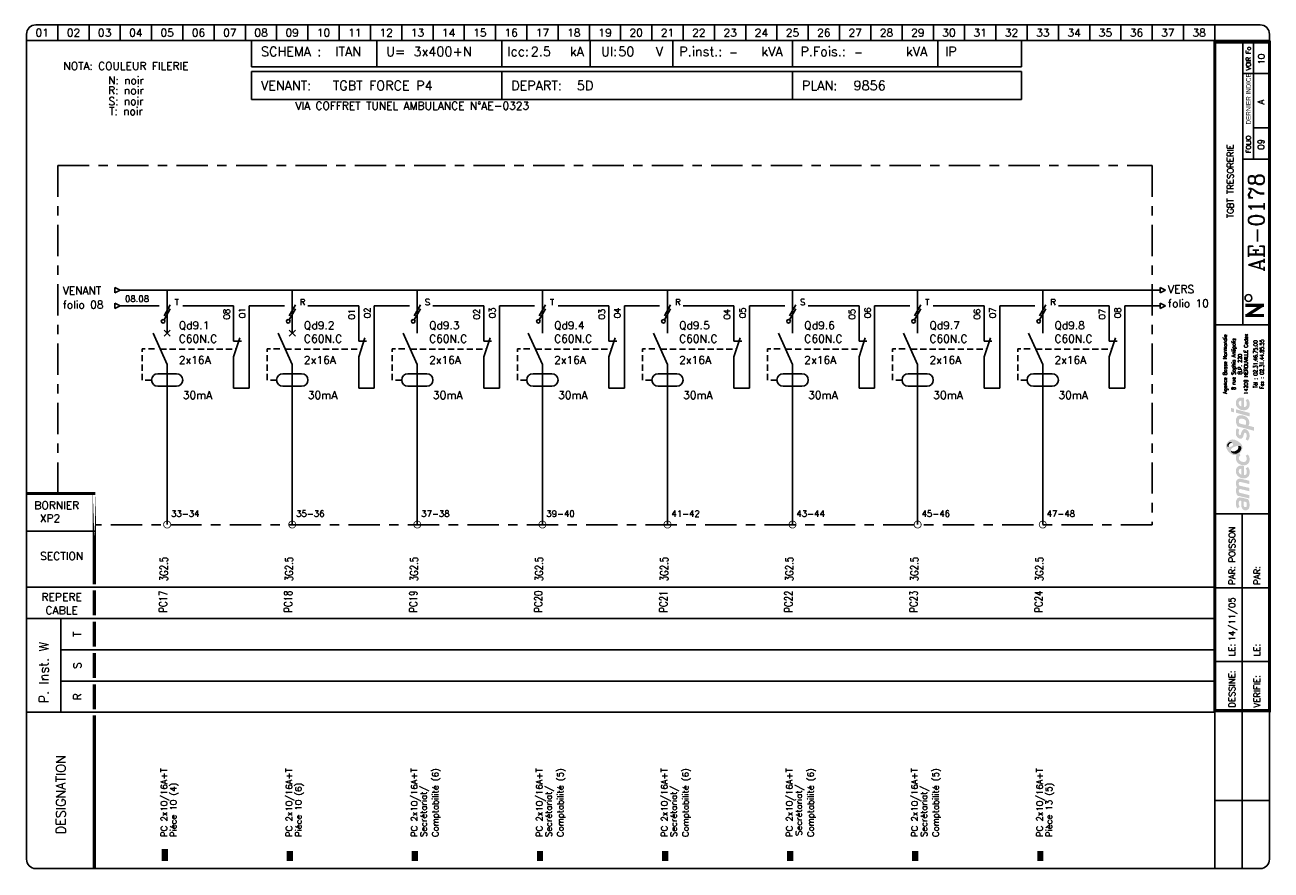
# Model space of a CAD drawing. Header units: millimetres. Extents: x 0 to 398, y -1 to 270.
import ezdxf
from ezdxf.enums import TextEntityAlignment as Align

# ---------------------------------------------------------------- set-up
doc = ezdxf.new("R2010")
doc.units = ezdxf.units.MM
doc.header["$LTSCALE"] = 20
doc.header["$MEASUREMENT"] = 0
doc.linetypes.add('AXES', pattern=[0.95, 0.5, -0.15, 0.15, -0.15])
doc.linetypes.add('DISCONTINU', pattern=[0.15, 0.1, -0.05])
for name, color, linetype in [('POINTILLE', 5, 'DISCONTINU'), ('TEXTE', 3, 'Continuous'), ('TRAIAXE', 6, 'AXES'), ('TRAIFIN', 1, 'Continuous'), ('TRAIGROS', 2, 'Continuous'), ('TRAIMOY', 4, 'Continuous')]:
    doc.layers.add(name, color=color, linetype=linetype)
doc.styles.add('ROMANC', font='romanc')
doc.styles.add('ROMANS8', font='ROMANS8.shx')
doc.styles.get("Standard").update_dxf_attribs({"font": 'simplex.shx'})
doc.styles.add('TEXTE', font='txt8', dxfattribs={"height": 2.5})
doc.styles.add('TXT', font='txt', dxfattribs={"width": 0.8})

# ---------------------------------------------------------------- blocks, each defined once
blk = doc.blocks.new('CART')
at = {"layer": 'TEXTE', "color": 7}
for p, q in [((72.02, 264.91), (72.02, 256.49)), ((112.02, 264.91), (112.02, 256.49)), ((152.02, 264.91), (152.02, 256.49)), ((180.26, 264.91), (180.26, 256.49)), ((206.73, 264.91), (206.73, 256.49)), ((244.98, 264.91), (244.98, 256.49)), ((291.46, 264.91), (291.46, 256.49)), ((318.22, 264.91), (318.22, 256.49)), ((318.22, 256.49), (72.02, 256.49)), ((72, 255), (318.25, 255)), ((72, 246), (72, 255)), ((152, 255), (152, 246)), ((245, 255), (245, 246)), ((318.25, 255), (318.25, 246)), ((318.25, 246), (72, 246)), ((11.02, 79.91), (11.02, 49.91))]:
    blk.add_line(p, q, dxfattribs=at)
at = {"layer": 'TEXTE', "color": 7, "const_width": 1}
for points in [[(395.77, 180.16), (389.77, 180.16)], [(390.27, 176.91), (395.27, 180.16)], [(395.77, 176.91), (389.77, 176.91)]]:
    blk.add_lwpolyline(points, dxfattribs=at)
at = {"layer": 'TEXTE', "color": 7}
blk.add_circle((390.78, 182.5), 1.08, dxfattribs=at)
at = {"layer": 'TRAIAXE', "color": 6}
for p, q in [((10.02, 224.91), (360.02, 224.91)), ((10.02, 119.91), (10.02, 224.91)), ((360.02, 224.91), (360.02, 109.91)), ((360.02, 109.91), (22.02, 109.91))]:
    blk.add_line(p, q, dxfattribs=at)
at = {"layer": 'TRAIFIN', "color": 7}
for p, q in [((10.02, 269.91), (10.02, 264.91)), ((20.02, 269.91), (20.02, 264.91)), ((30.02, 269.91), (30.02, 264.91)), ((40.02, 269.91), (40.02, 264.91)), ((50.02, 269.91), (50.02, 264.91)), ((60.02, 269.91), (60.02, 264.91)), ((70.02, 269.91), (70.02, 264.91)), ((80.02, 269.91), (80.02, 264.91)), ((90.02, 269.91), (90.02, 264.91)), ((100.02, 269.91), (100.02, 264.91)), ((110.02, 269.91), (110.02, 264.91)), ((120.02, 269.91), (120.02, 264.91)), ((130.02, 269.91), (130.02, 264.91)), ((140.02, 269.91), (140.02, 264.91)), ((150.02, 269.91), (150.02, 264.91)), ((160.02, 269.91), (160.02, 264.91)), ((170.02, 269.91), (170.02, 264.91)), ((180.02, 269.91), (180.02, 264.91)), ((190.02, 269.91), (190.02, 264.91)), ((200.02, 269.91), (200.02, 264.91)), ((210.02, 269.91), (210.02, 264.91)), ((220.02, 269.91), (220.02, 264.91)), ((230.02, 269.91), (230.02, 264.91)), ((240.02, 269.91), (240.02, 264.91)), ((250.02, 269.91), (250.02, 264.91)), ((260.02, 269.91), (260.02, 264.91)), ((270.02, 269.91), (270.02, 264.91)), ((280.02, 269.91), (280.02, 264.91)), ((290.02, 269.91), (290.02, 264.91)), ((300.02, 269.91), (300.02, 264.91)), ((310.02, 269.91), (310.02, 264.91)), ((320.02, 269.91), (320.02, 264.91)), ((330.02, 269.91), (330.02, 264.91)), ((340.02, 269.91), (340.02, 264.91)), ((350.02, 269.91), (350.02, 264.91)), ((360.02, 269.91), (360.02, 264.91)), ((370.02, 269.91), (370.02, 264.91)), ((380.02, 269.91), (380.02, 264.91)), ((392.43, 226.95), (392.43, 264.41)), ((392.43, 237), (396.98, 237))]:
    blk.add_line(p, q, dxfattribs=at)
at = {"layer": 'TRAIGROS', "color": 7}
for p, q in [((3.02, 269.91), (394.52, 269.91)), ((0.02, 266.91), (0.02, 264.91)), ((397.52, 264.91), (0.02, 264.91)), ((397.52, 264.91), (0.02, 264.91)), ((0.02, 264.91), (0.02, 2.91)), ((389.02, 173.91), (389.02, 264.41)), ((397.52, 266.91), (397.52, 264.91)), ((397.52, 2.91), (397.52, 264.91)), ((389.02, 254.41), (397.02, 254.41)), ((389.02, 226.92), (397.02, 226.92)), ((380.02, 173.91), (397.52, 173.91)), ((380.02, 113.43), (397.53, 113.43)), ((0.02, 107.91), (22.02, 107.91)), ((0.02, 89.91), (380.02, 89.91)), ((11.02, 79.91), (0.02, 79.91)), ((11.02, 79.91), (380.02, 79.91)), ((11.02, 69.91), (380.02, 69.91)), ((11.02, 59.91), (380.02, 59.91)), ((0.02, 49.91), (380.02, 49.91)), ((380.02, -0.12), (380.02, 50.43)), ((3.02, -0.09), (394.52, -0.09))]:
    blk.add_line(p, q, dxfattribs=at)
for points, const_width in [([(380.02, 264.41), (380.02, 50.43), (397.52, 50.43), (397.52, 264.41), (380.02, 264.41)], 1), ([(0.02, 119.91), (22.02, 119.91)], 1), ([(21.73, 88.91), (21.73, 80.91)], 1), ([(21.73, 78.91), (21.73, 70.91)], 1), ([(21.73, 68.91), (21.73, 60.91)], 1), ([(21.73, 58.91), (21.73, 50.91)], 1), ([(21.73, 48.91), (21.73, 43.38)], 1), ([(21.73, 43.38), (21.73, -0.09)], 1), ([(44.23, 6.14), (44.23, 2.27)], 2), ([(84.23, 5.5), (84.23, 2.27)], 2), ([(124.23, 5.5), (124.23, 2.27)], 2), ([(164.23, 5.5), (164.23, 2.27)], 2), ([(204.23, 5.5), (204.23, 2.27)], 2), ([(244.23, 5.5), (244.23, 2.27)], 2), ([(284.23, 5.5), (284.23, 2.27)], 2), ([(324.23, 5.5), (324.23, 2.27)], 2)]:
    blk.add_lwpolyline(points, dxfattribs=dict(at, const_width=const_width))
at = {"layer": 'TRAIGROS', "color": 7, "const_width": 1}
blk.add_lwpolyline([(21.73, 119.95), (21.73, 90.91)], close=True, dxfattribs=at)
at = {"layer": 'TRAIGROS', "color": 7}
for centre, start, end in [((3.02, 266.91), 90, 180), ((394.52, 266.91), 0, 90), ((3.02, 2.91), 180, 270), ((394.52, 2.91), 270, 0)]:
    blk.add_arc(centre, 3, start, end, dxfattribs=at)
at = {"layer": 'TRAIMOY', "color": 7}
for p, q in [((388.77, -0.1), (388.77, 113.43)), ((380.02, 89.73), (397.53, 89.73)), ((380.02, 66.18), (397.53, 66.18)), ((380.02, 21.66), (397.53, 21.66))]:
    blk.add_line(p, q, dxfattribs=at)
at = {"layer": 'TEXTE', "color": 7}
for s, p in [('01', (5.02, 267.41)), ('02', (15.02, 267.41)), ('03', (25.02, 267.41)), ('04', (35.02, 267.41)), ('05', (45.02, 267.41)), ('06', (55.02, 267.41)), ('07', (65.02, 267.41)), ('08', (75.02, 267.41)), ('09', (85.02, 267.41)), ('10', (95.02, 267.41)), ('11', (105.02, 267.41)), ('12', (115.02, 267.41)), ('13', (125.02, 267.41)), ('14', (135.02, 267.41)), ('15', (145.02, 267.41)), ('16', (155.02, 267.41)), ('17', (165.02, 267.41)), ('18', (175.02, 267.41)), ('19', (185.02, 267.41)), ('20', (195.02, 267.41)), ('21', (205.02, 267.41)), ('22', (215.02, 267.41)), ('23', (225.02, 267.41)), ('24', (235.02, 267.41)), ('25', (245.02, 267.41)), ('26', (255.02, 267.41)), ('27', (265.02, 267.41)), ('28', (275.02, 267.41)), ('29', (285.02, 267.41)), ('30', (295.02, 267.41)), ('31', (305.02, 267.41)), ('32', (315.02, 267.41)), ('33', (325.02, 267.41)), ('34', (335.02, 267.41)), ('35', (345.02, 267.41)), ('36', (355.02, 267.41)), ('37', (365.02, 267.41)), ('38', (375.02, 267.41))]:
    blk.add_text(s, height=2.5, dxfattribs=at).set_placement(p, align=Align.MIDDLE)
for s, height, p in [('kA', 3, (173.77, 259.91)), ('Ul:', 3, (183.77, 259.91)), ('P.inst.:', 3, (208.77, 259.91)), ('kVA', 3, (235.02, 259.91)), ('P.Fois.:', 3, (247.52, 259.91)), ('kVA', 3, (281.27, 259.91)), ('SCHEMA :', 3, (75.02, 259.91)), ('U=', 3, (115.02, 259.91)), ('Icc:', 3, (153.77, 259.91)), ('V', 3, (201.27, 259.91)), ('IP', 3, (293.77, 259.91)), ('VENANT:', 3, (75, 249)), ('DEPART:', 3, (155, 249)), ('PLAN:', 3, (248, 249)), ('BORNIER', 2.5, (2.52, 114.91))]:
    blk.add_text(s, height=height, dxfattribs=at).set_placement(p)
at = {"layer": 'TEXTE', "color": 7, "width": 0.867769}
blk.add_text('VOIR Fo', height=1.5, rotation=90, dxfattribs=at).set_placement((391.52, 255.41), (391.52, 262.91), align=Align.FIT)
at = {"layer": 'TEXTE', "color": 7, "style": 'TXT', "width": 0.8}
blk.add_text('DERNIER INDICE', height=1.5, rotation=90, dxfattribs=at).set_placement((391.52, 238.03))
at = {"layer": 'TEXTE', "color": 7}
for s, height, p in [('FOLIO', 1.5, (391.52, 231.67)), ('T', 2.5, (17.52, 74.91)), ('S', 2.5, (17.52, 64.91)), ('R', 2.5, (17.52, 54.91))]:
    blk.add_text(s, height=height, rotation=90, dxfattribs=at).set_placement(p, align=Align.CENTER)
for s, p in [('SECTION', (11.27, 98.66)), ('REPERE', (11.27, 85.59)), ('CABLE', (11.27, 81.3))]:
    blk.add_text(s, height=2.5, dxfattribs=at).set_placement(p, align=Align.CENTER)
for s, height, p in [('PAR:', 2, (386.53, 90.73)), ('PAR:', 2, (394.53, 90.73)), ('P. Inst. W', 3, (7.05, 52.81)), ('LE:', 2, (386.53, 67.86)), ('LE:', 2, (394.53, 67.86)), ('DESSINE:', 2, (386.53, 51.43)), ('VERIFIE:', 2, (394.53, 51.43)), ('DESIGNATION', 3, (12.52, 10.91))]:
    blk.add_text(s, height=height, rotation=90, dxfattribs=at).set_placement(p)
at = {"layer": 'TEXTE', "color": 4, "style": 'ROMANC'}
for tag, height, p in [('FOLIO_SUIVANT', 2, (395.92, 258.95)), ('INDICE', 2, (395.81, 245.26)), ('FOLIO', 2, (395.81, 231.67)), ('NUMERO', 5, (395.81, 206.7))]:
    blk.add_attdef(tag, text='', height=height, rotation=90, dxfattribs=at).set_placement(p, align=Align.CENTER)
for tag, p, height in [('REGIME_DE_NEUTRE', (98.77, 259.91), 3), ('TENSION', (123.77, 259.91), 3), ('ICC', (161.27, 259.91), 3), ('UI', (189.27, 259.91), 3), ('P_INSTAL', (224.73, 259.91), 2.5), ('PUISSSANCE_DE_FOISO', (264.73, 259.91), 2.5), ('VENANT_DE', (98, 249), 3), ('DEPART', (176, 249), 3), ('PLAN', (264.5, 249), 3)]:
    blk.add_attdef(tag, p, '', height=height, dxfattribs=at)
blk.add_attdef('INTITULE_DU_PLAN', text='', height=2, rotation=90, dxfattribs=at).set_placement((385.02, 219.91), align=Align.MIDDLE)
for tag, p in [('DESSINATEUR', (386.55, 97.87)), ('DATE', (386.53, 72.67))]:
    blk.add_attdef(tag, p, '', height=2, rotation=90, dxfattribs=at)
blk = doc.blocks.new('JC')
at = {"layer": 'TEXTE'}
for s, p in [('NOTA: COULEUR FILERIE', (10.73, 20.01)), ('N: noir', (10.73, 15.46)), ('R: noir', (10.73, 12.25)), ('S: noir', (10.73, 8.81)), ('T: noir', (10.73, 5.6))]:
    blk.add_text(s, height=2.5, dxfattribs=at).set_placement(p, align=Align.MIDDLE)
blk = doc.blocks.new('LOGO')
h = blk.add_hatch(color=187)
h.paths.add_polyline_path([(0.27, -25.15), (-0.26, -25.03), (-0.61, -25.01), (-0.96, -25.01), (-1.3, -25.15), (-1.56, -25.39), (-1.76, -25.66), (-1.92, -26.06), (-2.01, -26.61), (-2, -27.13), (-1.95, -27.54), (-1.82, -27.98), (-1.59, -28.49), (-0.78, -28.03), (-0.88, -27.84), (-0.99, -27.58), (-1.06, -27.27), (-1.09, -26.94), (-1.07, -26.65), (-1.03, -26.36), (-0.9, -26.15), (-0.74, -26.05), (-0.59, -26.04), (-0.23, -26.1), (-0.26, -26.47), (-0.29, -26.77), (-0.31, -27.1), (-0.31, -27.41), (-0.26, -27.77), (-0.19, -28.1), (-0.05, -28.44), (0.2, -28.78), (0.48, -28.98), (0.87, -29.11), (1.22, -29.1), (1.58, -29.04), (1.84, -28.87), (2.14, -28.53), (2.3, -28.16), (2.37, -27.71), (2.36, -27.1), (2.28, -26.51), (2.08, -25.89), (1.89, -25.54), (0.84, -25.3)])
h.paths.add_polyline_path([(0.54, -26.31), (1.32, -26.47), (1.41, -26.69), (1.48, -27.01), (1.49, -27.42), (1.48, -27.74), (1.4, -27.9), (1.29, -28.03), (1.14, -28.09), (0.96, -28.1), (0.81, -28.07), (0.69, -27.97), (0.6, -27.85), (0.54, -27.71), (0.5, -27.54), (0.49, -27.3), (0.49, -27.06), (0.5, -26.59)], flags=16)
h.paths.add_polyline_path([(-0.88, -23.47), (-0.97, -23.29), (-1.06, -23.08), (-1.08, -22.86), (-1.05, -22.63), (-0.97, -22.45), (-0.79, -22.36), (-0.5, -22.33), (2.29, -23.01), (2.29, -21.94), (-0.8, -21.24), (-0.96, -21.08), (-1.06, -20.77), (-1.1, -20.45), (-1, -20.2), (-0.87, -20.11), (-0.7, -20.03), (-0.48, -20.05), (2.29, -20.7), (2.29, -19.65), (-0.36, -19.01), (-0.65, -19), (-1.01, -19.01), (-1.3, -19.12), (-1.55, -19.28), (-1.77, -19.54), (-1.9, -19.8), (-1.98, -20), (-2.02, -20.38), (-2.01, -20.76), (-1.91, -21.13), (-1.79, -21.45), (-1.64, -21.71), (-1.75, -21.83), (-1.89, -22.08), (-1.98, -22.36), (-2.01, -22.66), (-2.01, -23), (-1.95, -23.36), (-1.85, -23.71), (-1.69, -24.08), (-1.5, -24.43), (2.29, -25.32), (2.29, -24.26)])
h.paths.add_polyline_path([(-0.19, -14.81), (-0.51, -14.81), (-0.91, -14.88), (-1.19, -15), (-1.42, -15.16), (-1.64, -15.38), (-1.83, -15.67), (-1.95, -15.97), (-2, -16.26), (-2.02, -16.52), (-2.01, -16.84), (-1.96, -17.15), (-1.84, -17.46), (-1.65, -17.81), (-1.41, -18.09), (-1.14, -18.33), (-0.89, -18.51), (-0.59, -18.68), (-0.17, -18.82), (0.24, -18.89), (0.59, -18.91), (0.98, -18.88), (1.37, -18.75), (1.77, -18.51), (2.17, -18.06), (2.33, -17.58), (2.38, -17.11), (2.38, -16.56), (2.33, -16.15), (2.2, -15.79), (2.03, -15.5), (1.82, -15.25), (1.14, -15.68), (1.3, -15.94), (1.42, -16.3), (1.49, -16.68), (1.49, -16.99), (1.43, -17.33), (1.23, -17.63), (0.99, -17.81), (0.79, -17.86), (0.6, -17.84), (0.6, -14.97), (0.23, -14.85)])
h.paths.add_polyline_path([(-0.26, -17.69), (-0.43, -17.64), (-0.58, -17.55), (-0.76, -17.39), (-0.9, -17.24), (-1.01, -17.02), (-1.06, -16.86), (-1.08, -16.63), (-1.06, -16.36), (-0.96, -16.16), (-0.83, -15.98), (-0.62, -15.87), (-0.44, -15.83), (-0.26, -15.83)], flags=16)
h.paths.add_polyline_path([(-0.09, -13.56), (-0.44, -13.4), (-0.74, -13.16), (-0.95, -12.9), (-1.04, -12.61), (-1.08, -12.36), (-1.02, -12.05), (-0.89, -11.83), (-0.73, -11.69), (-0.61, -11.61), (-0.5, -11.55), (-0.88, -10.89), (-1.08, -11.04), (-1.32, -11.18), (-1.51, -11.28), (-1.78, -11.38), (-1.87, -11.55), (-1.97, -11.89), (-2.01, -12.3), (-1.98, -12.76), (-1.82, -13.35), (-1.54, -13.76), (-1.25, -14.08), (-0.85, -14.34), (-0.48, -14.51), (-0.05, -14.65), (0.44, -14.71), (0.94, -14.69), (1.47, -14.5), (1.83, -14.25), (2.09, -13.94), (2.26, -13.6), (2.36, -13.21), (2.39, -12.82), (2.37, -12.43), (2.27, -11.98), (2.07, -11.58), (1.82, -11.23), (1.12, -11.67), (1.29, -11.95), (1.43, -12.27), (1.45, -12.61), (1.43, -12.96), (1.23, -13.36), (0.95, -13.57), (0.61, -13.63), (0.31, -13.63)])
h.paths.add_polyline_path([(1.25, -3.19), (0.94, -3.13), (0.59, -3.14), (0.32, -3.25), (0.1, -3.49), (-0.12, -3.81), (-0.25, -4.17), (-0.38, -4.62), (-0.46, -4.92), (-0.59, -5.03), (-0.74, -5.08), (-0.86, -5.03), (-0.96, -4.94), (-1.06, -4.74), (-1.12, -4.53), (-1.11, -4.23), (-1.07, -3.86), (-1.01, -3.51), (-0.93, -3.23), (-1.72, -2.85), (-1.84, -3.12), (-1.93, -3.4), (-1.97, -3.68), (-2, -3.98), (-2.02, -4.32), (-2, -4.65), (-1.94, -5.01), (-1.8, -5.31), (-1.64, -5.58), (-1.4, -5.84), (-1.11, -6.04), (-0.85, -6.17), (-0.56, -6.2), (-0.24, -6.15), (0.01, -5.99), (0.18, -5.81), (0.32, -5.51), (0.41, -5.18), (0.51, -4.86), (0.57, -4.63), (0.67, -4.45), (0.78, -4.33), (0.97, -4.29), (1.15, -4.35), (1.3, -4.55), (1.41, -4.85), (1.44, -5.24), (1.41, -5.62), (1.33, -5.91), (1.23, -6.15), (1.09, -6.39), (1.78, -6.81), (1.86, -6.74), (1.97, -6.61), (2.14, -6.32), (2.27, -6), (2.36, -5.62), (2.37, -5.24), (2.35, -4.86), (2.3, -4.52), (2.19, -4.21), (2.03, -3.92), (1.85, -3.65), (1.57, -3.35)])
h.paths.add_polyline_path([(1.14, 0.91), (0.82, 1.08), (0.5, 1.2), (0.1, 1.27), (-0.26, 1.3), (-0.73, 1.29), (-1.12, 1.19), (-1.38, 1.04), (-1.61, 0.8), (-1.77, 0.55), (-1.89, 0.33), (-1.98, 0.01), (-2.01, -0.32), (-1.99, -0.65), (-1.95, -1.02), (-1.88, -1.34), (-1.76, -1.63), (-1.63, -1.96), (-1.52, -2.24), (3.84, -3.66), (3.84, -2.51), (1.96, -2.01), (2.11, -1.85), (2.24, -1.56), (2.27, -1.32), (2.29, -1.04), (2.27, -0.75), (2.21, -0.44), (2.07, -0.1), (1.9, 0.2), (1.71, 0.44), (1.43, 0.71)])
h.paths.add_polyline_path([(0.98, -1.77), (-0.92, -1.28), (-0.98, -1.1), (-1.05, -0.84), (-1.07, -0.56), (-1.04, -0.29), (-0.94, -0.06), (-0.77, 0.11), (-0.53, 0.2), (-0.24, 0.22), (0.04, 0.2), (0.35, 0.13), (0.58, 0.05), (0.81, -0.07), (1.02, -0.24), (1.19, -0.46), (1.27, -0.68), (1.28, -0.93), (1.28, -1.16), (1.24, -1.43), (1.15, -1.61)], flags=16)
h.paths.add_polyline_path([(-1.97, 3.22), (-1.97, 2.11), (2.35, 0.95), (2.35, 2.06)])
h.paths.add_polyline_path([(-3.55, 3.65), (-3.55, 2.48), (-2.65, 2.25), (-2.65, 3.43)])
h.paths.add_polyline_path([(-0.19, 6.99), (-0.51, 6.99), (-0.91, 6.92), (-1.19, 6.81), (-1.42, 6.64), (-1.64, 6.43), (-1.83, 6.14), (-1.95, 5.83), (-2, 5.54), (-2.02, 5.28), (-2.01, 4.96), (-1.96, 4.66), (-1.84, 4.34), (-1.65, 4), (-1.41, 3.71), (-1.14, 3.48), (-0.89, 3.29), (-0.59, 3.12), (-0.17, 2.98), (0.24, 2.92), (0.59, 2.89), (0.98, 2.93), (1.37, 3.06), (1.77, 3.29), (2.17, 3.75), (2.33, 4.22), (2.38, 4.7), (2.38, 5.24), (2.33, 5.65), (2.2, 6.02), (2.03, 6.3), (1.82, 6.56), (1.14, 6.13), (1.3, 5.87), (1.42, 5.5), (1.49, 5.12), (1.49, 4.82), (1.43, 4.47), (1.23, 4.17), (0.99, 4), (0.79, 3.94), (0.6, 3.96), (0.6, 6.83), (0.23, 6.96)])
h.paths.add_polyline_path([(-0.26, 4.11), (-0.43, 4.16), (-0.58, 4.26), (-0.76, 4.42), (-0.9, 4.56), (-1.01, 4.78), (-1.06, 4.95), (-1.08, 5.17), (-1.06, 5.44), (-0.96, 5.64), (-0.83, 5.82), (-0.62, 5.93), (-0.44, 5.97), (-0.26, 5.97)], flags=16)
h = blk.add_hatch(color=135)
h.paths.add_polyline_path([(-2.62, -6.48), (-2.99, -6.44), (-3.33, -6.46), (-3.66, -6.54), (-3.9, -6.66), (-4.19, -6.88), (-4.48, -7.12), (-4.72, -7.4), (-4.9, -7.71), (-5.08, -8.08), (-5.15, -8.51), (-5.14, -8.84), (-5.03, -9.22), (-4.88, -9.56), (-4.68, -9.88), (-4.46, -10.22), (-4.19, -10.51), (-3.87, -10.81), (-3.57, -11.02), (-3.23, -11.21), (-2.91, -11.36), (-2.54, -11.44), (-2.16, -11.45), (-1.78, -11.38), (-1.51, -11.28), (-1.32, -11.18), (-1.08, -11.04), (-0.88, -10.89), (-0.73, -10.77), (-0.54, -10.54), (-0.29, -10.22), (-0.06, -9.77), (0.06, -9.2), (0.05, -8.64), (-0.11, -8.22), (-0.36, -7.85), (-0.69, -7.52), (-1.07, -7.21), (-1.43, -6.95), (-1.9, -6.73), (-2.27, -6.57)])
h.paths.add_polyline_path([(-2.94, -7.94), (-2.93, -8.06), (-2.93, -8.18), (-2.98, -8.34), (-3.08, -8.43), (-3.22, -8.54), (-3.43, -8.66), (-3.65, -8.75), (-3.89, -8.84), (-4.16, -8.87), (-4.34, -8.85), (-4.5, -8.82), (-4.67, -8.73), (-4.76, -8.58), (-4.8, -8.43), (-4.79, -8.24), (-4.75, -8.06), (-4.69, -7.92), (-4.59, -7.78), (-4.48, -7.64), (-4.34, -7.51), (-4.19, -7.41), (-4, -7.31), (-3.79, -7.28), (-3.58, -7.31), (-3.42, -7.38), (-3.25, -7.49), (-3.12, -7.62), (-3.02, -7.79)], flags=16)
h.paths.add_polyline_path([(-1.84, -8.57), (-1.32, -8.49), (-1.12, -8.49), (-0.87, -8.49), (-0.65, -8.57), (-0.45, -8.72), (-0.32, -8.9), (-0.26, -9.1), (-0.28, -9.35), (-0.35, -9.63), (-0.51, -9.97), (-0.73, -10.32), (-1.02, -10.58), (-1.39, -10.82), (-1.78, -10.98), (-2.23, -11.04), (-2.55, -11.01), (-2.82, -10.95), (-3.16, -10.77), (-3.4, -10.52), (-3.53, -10.28), (-3.6, -10.02), (-3.6, -9.73), (-3.5, -9.48), (-3.31, -9.23), (-3, -9.04), (-2.68, -8.88), (-2.26, -8.71)], flags=16)
h = blk.add_hatch(color=253)
h.paths.add_polyline_path([(-4, -7.31), (-4.19, -7.41), (-4.34, -7.51), (-4.48, -7.64), (-4.59, -7.78), (-4.69, -7.92), (-4.75, -8.06), (-4.79, -8.24), (-4.8, -8.43), (-4.76, -8.58), (-4.67, -8.73), (-4.5, -8.82), (-4.34, -8.85), (-4.36, -8.64), (-4.33, -8.43), (-4.27, -8.21), (-4.19, -8.05), (-4.09, -7.91), (-3.95, -7.79), (-3.82, -7.69), (-3.65, -7.62), (-3.47, -7.58), (-3.28, -7.58), (-3.12, -7.62), (-3.25, -7.49), (-3.42, -7.38), (-3.58, -7.31), (-3.79, -7.28)])
h.paths.add_polyline_path([(-0.87, -8.49), (-1.12, -8.49), (-1.32, -8.49), (-1.27, -8.65), (-1.22, -8.89), (-1.24, -9.17), (-1.31, -9.4), (-1.45, -9.63), (-1.67, -9.84), (-1.91, -10), (-2.2, -10.15), (-2.48, -10.22), (-2.71, -10.25), (-2.97, -10.24), (-3.22, -10.21), (-3.44, -10.12), (-3.6, -10.02), (-3.53, -10.28), (-3.4, -10.52), (-3.16, -10.77), (-2.82, -10.95), (-2.55, -11.01), (-2.23, -11.04), (-1.78, -10.98), (-1.39, -10.82), (-1.02, -10.58), (-0.73, -10.32), (-0.51, -9.97), (-0.35, -9.63), (-0.28, -9.35), (-0.26, -9.1), (-0.32, -8.9), (-0.45, -8.72), (-0.65, -8.57)])
at = {"color": 7, "style": 'ROMANS8', "width": 0.8}
for s, height, p in [('Agence Basse Normandie', 1.2384, (-4.85, 17.68)), ('8 rue Sophia Antipolis', 1.2384, (-2.12, 17.68)), ('14209 HEROUVILLE Cedex', 1.2384, (1.84, 17.68)), ('B.P. 220', 1.238, (-0.08, 17.68)), ('Tél : 02.31.46.75.00', 1.2384, (4.88, 17.68)), ('Fax : 02.31.44.85.55', 1.2384, (6.91, 17.68))]:
    blk.add_text(s, height=height, rotation=90, dxfattribs=at).set_placement(p, align=Align.CENTER)
blk = doc.blocks.new('U100')
at = {"layer": 'TRAIFIN'}
for p, q in [((1.11, 2.62), (-0.89, -0.88)), ((-0.89, -2.13), (1.11, 1.37))]:
    blk.add_line(p, q, dxfattribs=at)
blk.add_circle((-1.18, -2.64), 0.585, dxfattribs=at)
blk = doc.blocks.new('R12')
at = {"layer": 'TRAIFIN'}
blk.add_line((0, 0), (0, 10), dxfattribs=at)
at = {"layer": 'TRAIGROS'}
for p, q in [((2, 16), (0, 10)), ((0, 15), (2.5, 15))]:
    blk.add_line(p, q, dxfattribs=at)
blk = doc.blocks.new('U75')
at = {"layer": 'TRAIFIN', "const_width": 0.25}
blk.add_lwpolyline([(-1.125, 0, 1), (1.125, 0, 1)], format="xyb", close=True, dxfattribs=at)

msp = doc.modelspace()

# ---------------------------------------------------------------- linework, layer by layer
for p, q in [((28.22, 185.89), (30, 185)), ((28.22, 185.89), (28.22, 184.11)), ((28.22, 184.11), (30, 185)), ((362.5, 185.89), (364.28, 185)), ((362.5, 185.89), (362.5, 184.11)), ((362.5, 184.11), (364.28, 185)), ((28.22, 180.89), (30, 180)), ((28.22, 180.89), (28.22, 179.11)), ((28.22, 179.11), (30, 180)), ((362.5, 180.89), (364.28, 180)), ((362.5, 180.89), (362.5, 179.11)), ((362.5, 179.11), (364.28, 180))]:
    msp.add_line(p, q)
at = {"layer": 'POINTILLE'}
for p, q in [((42.8, 166.14), (67.06, 166.14)), ((82.8, 166.14), (107.06, 166.14)), ((122.8, 166.14), (147.06, 166.14)), ((162.8, 166.14), (187.06, 166.14)), ((202.8, 166.14), (227.06, 166.14)), ((242.8, 166.14), (267.06, 166.14)), ((282.8, 166.14), (307.06, 166.14)), ((322.8, 166.14), (347.06, 166.14))]:
    msp.add_line(p, q, dxfattribs=at)
at = {"layer": 'POINTILLE', "flags": 128}
for points in [[(40, 156.25), (37, 156.25), (37, 166.25), (42, 166.25)], [(80, 156.25), (77, 156.25), (77, 166.25), (82, 166.25)], [(120, 156.25), (117, 156.25), (117, 166.25), (122, 166.25)], [(160, 156.25), (157, 156.25), (157, 166.25), (162, 166.25)], [(200, 156.25), (197, 156.25), (197, 166.25), (202, 166.25)], [(240, 156.25), (237, 156.25), (237, 166.25), (242, 166.25)], [(280, 156.25), (277, 156.25), (277, 166.25), (282, 166.25)], [(320, 156.25), (317, 156.25), (317, 166.25), (322, 166.25)]]:
    msp.add_lwpolyline(points, dxfattribs=at)
at = {"layer": 'TRAIFIN'}
for p, q in [((66.25, 168.71), (66.25, 180)), ((71.25, 153.64), (71.25, 180)), ((106.25, 168.71), (106.25, 180)), ((111.25, 153.64), (111.25, 180)), ((146.25, 168.71), (146.25, 180)), ((151.25, 153.64), (151.25, 180)), ((186.25, 168.71), (186.25, 180)), ((191.25, 153.64), (191.25, 180)), ((226.25, 168.71), (226.25, 180)), ((231.25, 153.64), (231.25, 180)), ((266.25, 168.71), (266.25, 180)), ((271.25, 153.64), (271.25, 180)), ((306.25, 168.71), (306.25, 180)), ((311.25, 153.64), (311.25, 180)), ((346.25, 168.71), (346.25, 180)), ((351.25, 153.64), (351.25, 180)), ((66.25, 153.71), (66.25, 153.64)), ((66.25, 153.64), (71.25, 153.64)), ((106.25, 153.71), (106.25, 153.64)), ((106.25, 153.64), (111.25, 153.64)), ((146.25, 153.71), (146.25, 153.64)), ((146.25, 153.64), (151.25, 153.64)), ((186.25, 153.71), (186.25, 153.64)), ((186.25, 153.64), (191.25, 153.64)), ((226.25, 153.71), (226.25, 153.64)), ((226.25, 153.64), (231.25, 153.64)), ((266.25, 153.71), (266.25, 153.64)), ((266.25, 153.64), (271.25, 153.64)), ((306.25, 153.71), (306.25, 153.64)), ((306.25, 153.64), (311.25, 153.64)), ((346.25, 153.71), (346.25, 153.64)), ((346.25, 153.64), (351.25, 153.64))]:
    msp.add_line(p, q, dxfattribs=at)
for points in [[(30, 180), (42.5, 180)], [(50, 180), (66.25, 180)], [(50, 180), (66.25, 180)], [(71.25, 180), (82.5, 180)], [(90, 180), (106.25, 180)], [(111.25, 180), (122.5, 180)], [(130, 180), (146.25, 180)], [(151.25, 180), (162.5, 180)], [(170, 180), (186.25, 180)], [(191.25, 180), (202.5, 180)], [(210, 180), (226.25, 180)], [(231.25, 180), (242.5, 180)], [(250, 180), (266.25, 180)], [(271.25, 180), (282.5, 180)], [(290, 180), (306.25, 180)], [(311.25, 180), (322.5, 180)], [(330, 180), (346.25, 180)], [(351.25, 180), (362.5, 180)]]:
    msp.add_lwpolyline(points, dxfattribs=at)
at = {"layer": 'TRAIGROS'}
for p, q in [((362.5, 185), (30, 185)), ((44, 170.25), (46, 172.25)), ((44, 172.25), (46, 170.25)), ((84, 172.25), (86, 170.25)), ((84, 170.25), (86, 172.25)), ((40.5, 171.25), (45, 161.25)), ((80.5, 171.25), (85, 161.25)), ((120.5, 171.25), (125, 161.25)), ((160.5, 171.25), (165, 161.25)), ((200.5, 171.25), (205, 161.25)), ((240.5, 171.25), (245, 161.25)), ((280.5, 171.25), (285, 161.25)), ((320.5, 171.25), (325, 161.25)), ((42, 158.25), (48, 158.25)), ((82, 158.25), (88, 158.25)), ((122, 158.25), (128, 158.25)), ((162, 158.25), (168, 158.25)), ((202, 158.25), (208, 158.25)), ((242, 158.25), (248, 158.25)), ((282, 158.25), (288, 158.25)), ((322, 158.25), (328, 158.25)), ((48, 154.25), (42, 154.25)), ((88, 154.25), (82, 154.25)), ((128, 154.25), (122, 154.25)), ((168, 154.25), (162, 154.25)), ((208, 154.25), (202, 154.25)), ((248, 154.25), (242, 154.25)), ((288, 154.25), (282, 154.25)), ((328, 154.25), (322, 154.25))]:
    msp.add_line(p, q, dxfattribs=at)
for centre, start, end in [((42, 156.25), 90, 270), ((48, 156.25), 270, 90), ((82, 156.25), 90, 270), ((88, 156.25), 270, 90), ((122, 156.25), 90, 270), ((128, 156.25), 270, 90), ((162, 156.25), 90, 270), ((168, 156.25), 270, 90), ((202, 156.25), 90, 270), ((208, 156.25), 270, 90), ((242, 156.25), 90, 270), ((248, 156.25), 270, 90), ((282, 156.25), 90, 270), ((288, 156.25), 270, 90), ((322, 156.25), 90, 270), ((328, 156.25), 270, 90)]:
    msp.add_arc(centre, 2, start, end, dxfattribs=at)
at = {"layer": 'TRAIMOY'}
for p, q in [((45, 185), (45, 171.25)), ((85, 185), (85, 171.25)), ((125, 185), (125, 171.25)), ((165, 185), (165, 171.25)), ((205, 185), (205, 171.25)), ((245, 185), (245, 171.25)), ((285, 185), (285, 171.25)), ((325, 185), (325, 171.25)), ((45, 161.25), (45, 110)), ((85, 161.25), (85, 110)), ((125, 161.25), (125, 110)), ((165, 161.25), (165, 110)), ((205, 161.25), (205, 110)), ((245, 161.25), (245, 110)), ((285, 161.25), (285, 110)), ((325, 161.25), (325, 110))]:
    msp.add_line(p, q, dxfattribs=at)

# ---------------------------------------------------------------- block references
msp.add_blockref('CART', (0, 0)).add_auto_attribs({'INTITULE_DU_PLAN': 'TGBT TRESORERIE', 'NUMERO': 'AE-0178', 'FOLIO': '09', 'INDICE': 'A', 'FOLIO_SUIVANT': '10', 'REGIME_DE_NEUTRE': 'ITAN', 'TENSION': '3x400+N', 'ICC': '2.5', 'UI': '50', 'P_INSTAL': '-', 'PUISSSANCE_DE_FOISO': '-', 'VENANT_DE': 'TGBT FORCE P4', 'DEPART': '5D', 'PLAN': '9856', 'DATE': '14/11/05', 'DESSINATEUR': 'POISSON'})
for name, p in [('JC', (21.1, 236.75)), ('LOGO', (388.77, 143.67))]:
    msp.add_blockref(name, p)
at = {"layer": 'TEXTE'}
for p in [(66.25, 153.71), (106.25, 153.71), (146.25, 153.71), (186.25, 153.71), (226.25, 153.71), (266.25, 153.71), (306.25, 153.71), (346.25, 153.71)]:
    msp.add_blockref('R12', p, dxfattribs=at)
at = {"layer": 'TRAIFIN'}
for p in [(45, 110), (85, 110), (125, 110), (165, 110), (205, 110), (245, 110), (285, 110), (325, 110)]:
    msp.add_blockref('U75', p, dxfattribs=at)
at = {"layer": 'TRAIMOY'}
for p in [(44.89, 177.68), (84.89, 177.68), (124.89, 177.68), (164.89, 177.68), (204.89, 177.68), (244.89, 177.68), (284.89, 177.68), (324.89, 177.68)]:
    msp.add_blockref('U100', p, dxfattribs=at)

# ---------------------------------------------------------------- texts
at = {"layer": 'TEXTE'}
for s, height, p in [('VENANT', 2.5, (11.6, 183.64)), ('VERS', 2.5, (365.05, 184.08)), ('folio 08', 2.5, (11.6, 179.12)), ('T', 2, (47.39, 180.18)), ('R', 2, (87.39, 180.18)), ('S', 2, (127.39, 180.18)), ('T', 2, (167.39, 180.18)), ('R', 2, (207.39, 180.18)), ('S', 2, (247.39, 180.18)), ('T', 2, (287.39, 180.18)), ('R', 2, (327.39, 180.18)), ('folio 10', 2.5, (365.05, 179.55)), ('Qd9.1', 2.5, (48.75, 172.5)), ('Qd9.2', 2.5, (88.75, 172.5)), ('Qd9.3', 2.5, (128.75, 172.5)), ('Qd9.4', 2.5, (168.75, 172.5)), ('Qd9.5', 2.5, (208.75, 172.5)), ('Qd9.6', 2.5, (248.75, 172.5)), ('Qd9.7', 2.5, (288.75, 172.5)), ('Qd9.8', 2.5, (328.75, 172.5)), ('C60N.C', 2.5, (48.75, 168.21)), ('C60N.C', 2.5, (88.75, 168.21)), ('C60N.C', 2.5, (128.75, 168.21)), ('C60N.C', 2.5, (168.75, 168.21)), ('C60N.C', 2.5, (208.75, 168.21)), ('C60N.C', 2.5, (248.75, 168.21)), ('C60N.C', 2.5, (288.75, 168.21)), ('C60N.C', 2.5, (328.75, 168.21)), ('2x16A', 2.5, (48.75, 161.43)), ('2x16A', 2.5, (88.75, 161.43)), ('2x16A', 2.5, (128.75, 161.43)), ('2x16A', 2.5, (168.75, 161.43)), ('2x16A', 2.5, (208.75, 161.43)), ('2x16A', 2.5, (248.75, 161.43)), ('2x16A', 2.5, (288.75, 161.43)), ('2x16A', 2.5, (328.75, 161.43)), ('30mA', 2.5, (50, 150.18)), ('30mA', 2.5, (90, 150.18)), ('30mA', 2.5, (130, 150.18)), ('30mA', 2.5, (170, 150.18)), ('30mA', 2.5, (210, 150.18)), ('30mA', 2.5, (250, 150.18)), ('30mA', 2.5, (290, 150.18)), ('30mA', 2.5, (330, 150.18)), ('33-34', 2, (46.25, 112.5)), ('35-36', 2, (86.25, 112.5)), ('37-38', 2, (126.25, 112.5)), ('39-40', 2, (166.25, 112.5)), ('41-42', 2, (206.25, 112.5)), ('43-44', 2, (246.25, 112.5)), ('45-46', 2, (286.25, 112.5)), ('47-48', 2, (326.25, 112.5))]:
    msp.add_text(s, height=height, dxfattribs=at).set_placement(p)
msp.add_text('08.08', height=2, dxfattribs=at).set_placement((35.37, 182.25), align=Align.MIDDLE)
for s, p in [('08', (64, 177.33)), ('01', (69, 177.76)), ('01', (104, 177.33)), ('02', (109, 177.76)), ('02', (144, 177.33)), ('03', (149, 177.76)), ('03', (184, 177.33)), ('04', (189, 177.76)), ('04', (224, 177.33)), ('05', (229, 177.76)), ('05', (264, 177.33)), ('06', (269, 177.76)), ('06', (304, 177.33)), ('07', (309, 177.76)), ('07', (344, 177.33)), ('08', (349, 177.76))]:
    msp.add_text(s, height=2, rotation=90, dxfattribs=at).set_placement(p, align=Align.MIDDLE)
at = {"layer": 'TEXTE', "color": 4}
msp.add_text(' XP2', height=2.5, dxfattribs=at).set_placement((2.52, 110.74))
at = {"layer": 'TEXTE', "style": 'TEXTE', "width": 0.8}
for s, p in [('3G2.5', (45.19, 95.75)), ('3G2.5', (85.19, 95.75)), ('3G2.5', (125.19, 95.75)), ('3G2.5', (165.19, 95.75)), ('3G2.5', (205.19, 95.75)), ('3G2.5', (245.19, 95.75)), ('3G2.5', (285.19, 95.75)), ('3G2.5', (325.19, 95.75)), ('PC17', (44.96, 85.34)), ('PC18', (84.96, 85.34)), ('PC19', (124.96, 85.34)), ('PC20', (164.96, 85.34)), ('PC21', (204.96, 85.34)), ('PC22', (244.96, 85.34)), ('PC23', (284.96, 85.34)), ('PC24', (324.96, 85.34))]:
    msp.add_text(s, height=2.5, rotation=90, dxfattribs=at).set_placement(p, align=Align.CENTER)
at = {"layer": 'TEXTE', "ltscale": 0.9}
for s, p in [('PC 2x10/16A+T', (45, 10)), ('PC 2x10/16A+T', (85, 10)), ('PC 2x10/16A+T', (125, 10)), ('Comptabilité (6)', (131.75, 10)), ('PC 2x10/16A+T', (165, 10)), ('Comptabilité (5)', (171.75, 10)), ('PC 2x10/16A+T', (205, 10)), ('Comptabilité (6)', (211.75, 10)), ('PC 2x10/16A+T', (245, 10)), ('Comptabilité (6)', (251.75, 10)), ('PC 2x10/16A+T', (285, 10)), ('Comptabilité (5)', (291.75, 10)), ('PC 2x10/16A+T', (325, 10)), ('Piéce 10 (4)', (48, 10)), ('Piéce 10 (6)', (88, 10)), ('Secrétariat/', (128, 10)), ('Secrétariat/', (168, 10)), ('Secrétariat/', (208, 10)), ('Secrétariat/', (248, 10.37)), ('Secrétariat/', (288, 10)), ('Pièce 13 (5)', (328, 10))]:
    msp.add_text(s, height=2, rotation=90, dxfattribs=at).set_placement(p)
at = {"layer": 'TRAIFIN', "insert": (85.99, 245.28), "char_height": 2.5, "width": 110.432, "attachment_point": 1}
msp.add_mtext('VIA COFFRET TUNEL AMBULANCE N°AE-0323', dxfattribs=at)

doc.saveas('drawing.dxf')
